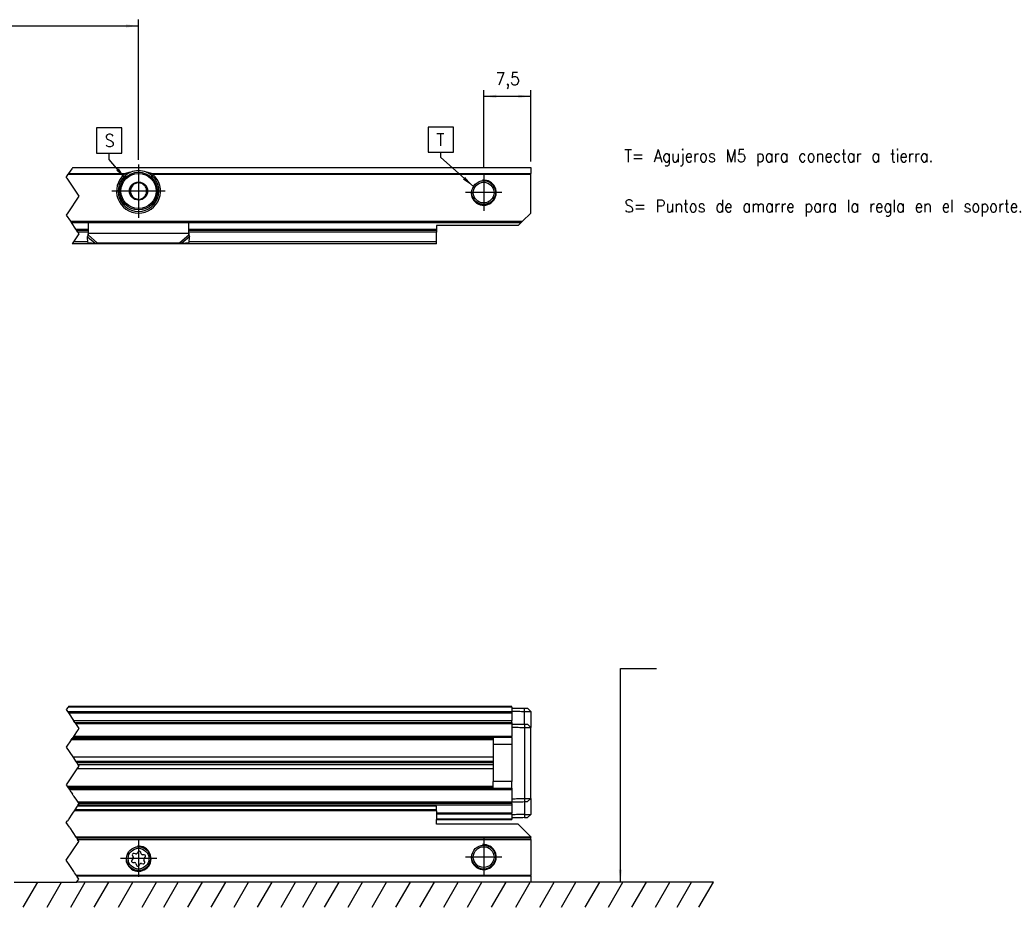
# Model space of a CAD drawing. Header units: millimetres. Extents: x -746 to 1206, y -530 to 959.
# Tile 18 of 46: x -159 to -2, y 205 to 346. Entities that reach past the tile are written whole.
import ezdxf

# ---------------------------------------------------------------- set-up
doc = ezdxf.new("R2010")
doc.units = ezdxf.units.MM
doc.linetypes.add('DOT_CENTER', pattern=[14, 12, -1, 0, -1])
doc.layers.add('1', color=7, linetype='Continuous')
doc.styles.add('CONVERTER_12', font='txt.shx', dxfattribs={"width": 0.9})
doc.dimstyles.new('ME10_DIM_38', dxfattribs={"dimtxt": 2, "dimasz": 2, "dimexe": 1, "dimexo": 1, "dimgap": 1, "dimtad": 1, "dimdsep": 46, "dimtxsty": 'CONVERTER_12', "dimsah": 1, "dimcen": 0.09, "dimclrd": 2, "dimclre": 2, "dimclrt": 2, "dimadec": 0, "dimazin": 0, "dimtfac": 1, "dimtdec": 4, "dimtix": 1, "dimtmove": 0, "dimatfit": 3, "dimfxl": 1, "dimtolj": 1, "dimtzin": 0, "dimarcsym": 0})
doc.dimstyles.new('ME10_DIM_42', dxfattribs={"dimtxt": 2, "dimasz": 2, "dimexe": 1, "dimexo": 1, "dimgap": 1, "dimtad": 1, "dimdsep": 46, "dimtxsty": 'CONVERTER_12', "dimsah": 1, "dimcen": 0.09, "dimclrd": 2, "dimclre": 2, "dimclrt": 2, "dimadec": 0, "dimazin": 0, "dimtfac": 1, "dimtdec": 4, "dimtix": 1, "dimtmove": 0, "dimatfit": 3, "dimfxl": 1, "dimtolj": 1, "dimtzin": 0, "dimarcsym": 0})
doc.dimstyles.get("Standard").update_dxf_attribs({"dimtxt": 0.18, "dimasz": 0.18, "dimexe": 0.18, "dimexo": 0.0625, "dimgap": 0.09, "dimtad": 0, "dimtih": 1, "dimtoh": 1, "dimdec": 4, "dimzin": 0, "dimdsep": 46, "dimtxsty": 'Standard', "dimcen": 0.09, "dimadec": 0, "dimazin": 0, "dimtfac": 1, "dimtdec": 4, "dimtofl": 0, "dimtmove": 0, "dimatfit": 3, "dimfxl": 1, "dimtolj": 1, "dimtzin": 0, "dimarcsym": 0})

# ---------------------------------------------------------------- blocks, each defined once
blk = doc.blocks.new('SOPORTE_SV2-T__7', base_point=(-582.95, 208.55))
at = {"color": 2, "linetype": 'DOT_CENTER'}
for p, q in [((-150.72, 219.9), (-150.96, 219.55)), ((-150.6, 220.09), (-150.72, 219.9)), ((-150.21, 220.67), (-150.6, 220.09)), ((-150.2, 220.69), (-150.21, 220.67)), ((-151.96, 218.05), (-151.76, 218.35)), ((-151.63, 218.55), (-151.76, 218.35)), ((-151.56, 218.65), (-151.63, 218.55)), ((-151.08, 219.37), (-151.56, 218.65)), ((-150.96, 219.55), (-151.08, 219.37)), ((-151.46, 217.3), (-151.96, 218.05)), ((-151.41, 217.23), (-151.46, 217.3)), ((-151.41, 217.23), (-150.43, 215.75)), ((-151.96, 212.05), (-149.96, 215.05)), ((-150.29, 215.55), (-150.43, 215.75)), ((-150.29, 215.55), (-150.16, 215.35)), ((-150.06, 215.2), (-150.16, 215.35)), ((-149.98, 215.07), (-150.06, 215.2)), ((-149.96, 215.05), (-149.98, 215.07)), ((-151.76, 211.75), (-151.96, 212.05)), ((-151.63, 211.55), (-151.76, 211.75)), ((-151.29, 211.05), (-151.63, 211.55)), ((-150.76, 210.25), (-151.29, 211.05)), ((-150.63, 210.05), (-150.76, 210.25)), ((-150.35, 209.63), (-150.63, 210.05)), ((-150.35, 209.63), (-150.26, 209.49)), ((-149.96, 209.05), (-150.26, 209.49)), ((-150.26, 208.61), (-149.96, 209.05)), ((-150.26, 208.61), (-150.29, 208.55))]:
    blk.add_line(p, q, dxfattribs=at)
at = {"color": 3, "linetype": 'Continuous'}
for p, q in [((-92.95, 219.9), (-150.72, 219.9)), ((-92.95, 220.09), (-150.6, 220.09)), ((-92.95, 220.67), (-150.21, 220.67)), ((-77.95, 215.75), (-150.43, 215.75)), ((-150.16, 215.35), (-77.95, 215.35)), ((-77.95, 209.63), (-150.35, 209.63)), ((-77.95, 209.49), (-150.26, 209.49)), ((-150.26, 208.61), (-77.95, 208.61))]:
    blk.add_line(p, q, dxfattribs=at)
at = {"color": 7, "linetype": 'Continuous'}
for p, q in [((-92.95, 220.69), (-150.2, 220.69)), ((-92.95, 220.09), (-92.95, 220.67)), ((-92.95, 219.9), (-92.95, 220.09)), ((-92.95, 219.9), (-92.95, 218.55)), ((-92.95, 217.8), (-92.95, 218.55)), ((-79.95, 217.8), (-92.95, 217.8)), ((-79.95, 217.8), (-79.38, 217.23)), ((-79.38, 217.23), (-77.95, 215.8)), ((-77.95, 215.55), (-150.29, 215.55)), ((-77.95, 215.8), (-77.95, 215.75)), ((-77.95, 215.55), (-77.95, 215.75)), ((-77.95, 215.35), (-77.95, 215.55)), ((-77.95, 215.35), (-77.95, 209.63)), ((-141.34, 212.27), (-141.52, 212.08)), ((-141.43, 212.78), (-141.3, 212.55)), ((-140.91, 213.05), (-141.17, 213.12)), ((-140.53, 213.39), (-140.66, 213.16)), ((-140.03, 213.08), (-140.1, 213.33)), ((-139.55, 212.91), (-139.81, 212.91)), ((-139.47, 211.82), (-139.6, 212.05)), ((-139.56, 212.33), (-139.38, 212.52)), ((-141.35, 211.69), (-141.09, 211.69)), ((-140.87, 211.52), (-140.8, 211.27)), ((-140.37, 211.21), (-140.24, 211.44)), ((-139.98, 211.55), (-139.73, 211.48)), ((-77.95, 209.49), (-77.95, 209.63)), ((-77.95, 209.49), (-77.95, 208.61)), ((-77.95, 208.55), (-150.29, 208.55)), ((-77.95, 208.55), (-77.95, 208.61))]:
    blk.add_line(p, q, dxfattribs=at)
for centre, radius in [((-140.45, 212.3), 1.9), ((-140.45, 212.3), 1.65), ((-85.45, 212.55), 1.9), ((-85.45, 212.55), 1.65)]:
    blk.add_circle(centre, radius, dxfattribs=at)
for centre, start, end in [((-140.33, 213.27), 16.1284, 149.8481), ((-141.35, 211.92), 136.1284, 269.4344), ((-141.23, 212.89), 76.5421, 209.4344), ((-141.5, 212.43), 316.1284, 29.4344), ((-140.86, 213.28), 256.5421, 329.8481), ((-139.81, 213.15), 196.1284, 269.4344), ((-139.4, 212.17), 136.1284, 209.4344), ((-139.55, 212.68), 316.1284, 89.4344), ((-141.09, 211.45), 16.1294, 89.4344), ((-140.57, 211.33), 196.1294, 329.4344), ((-140.04, 211.32), 76.1284, 149.4344), ((-139.67, 211.71), 256.1284, 29.4344)]:
    blk.add_arc(centre, 0.233, start, end, dxfattribs=at)
blk.add_open_spline([(-92.95, 220.67), (-92.95, 220.68), (-92.95, 220.68), (-92.95, 220.69), (-92.95, 220.69)], degree=3, dxfattribs=at)
at = {"layer": '1', "color": 2, "linetype": 'DOT_CENTER'}
for p, q in [((-140.45, 215.2), (-140.45, 209.4)), ((-85.45, 215.45), (-85.45, 209.65)), ((-137.55, 212.3), (-143.35, 212.3)), ((-82.55, 212.55), (-88.35, 212.55))]:
    blk.add_line(p, q, dxfattribs=at)
at = {"layer": '1', "color": 30, "linetype": 'Continuous'}
for centre in [(-140.45, 212.3), (-85.45, 212.55)]:
    blk.add_arc(centre, 2, 175, 95, dxfattribs=at)
blk = doc.blocks.new('REGLA_SV2-820-T__8', base_point=(-579.95, 218.55))
at = {"color": 2, "linetype": 'DOT_CENTER'}
for p, q in [((-151.69, 236.45), (-151.96, 236.05)), ((-151.96, 236.05), (-151.75, 235.73)), ((-151.75, 235.73), (-151.62, 235.55)), ((-151.63, 236.55), (-151.69, 236.45)), ((-151.62, 235.55), (-150.79, 234.29)), ((-150.6, 234.01), (-150.79, 234.29)), ((-150.6, 234.01), (-150.47, 233.81)), ((-150.47, 233.81), (-150.26, 233.5)), ((-150.31, 232.53), (-150.6, 232.09)), ((-150.18, 232.72), (-150.31, 232.53)), ((-150.26, 233.5), (-149.96, 233.05)), ((-150.13, 232.8), (-150.18, 232.72)), ((-150.11, 232.83), (-150.13, 232.8)), ((-149.96, 233.05), (-150.11, 232.83)), ((-151.17, 231.24), (-151.96, 230.05)), ((-151.17, 231.24), (-151.04, 231.44)), ((-150.94, 231.58), (-151.04, 231.44)), ((-150.89, 231.66), (-150.94, 231.58)), ((-150.81, 231.78), (-150.89, 231.66)), ((-150.7, 231.95), (-150.81, 231.78)), ((-150.6, 232.09), (-150.7, 231.95)), ((-151.96, 230.05), (-150.93, 228.5)), ((-150.93, 228.5), (-150.83, 228.35)), ((-150.83, 228.35), (-150.49, 227.84)), ((-150.49, 227.84), (-150.29, 227.55)), ((-150.29, 227.55), (-150.1, 227.26)), ((-150.26, 226.6), (-151.96, 224.05)), ((-150.16, 226.75), (-150.26, 226.6)), ((-149.96, 227.05), (-150.16, 226.75)), ((-150.1, 227.26), (-149.96, 227.05)), ((-151.96, 224.05), (-151.83, 223.86)), ((-151.7, 223.66), (-151.83, 223.86)), ((-151.7, 223.66), (-151.61, 223.52)), ((-151.61, 223.52), (-151.56, 223.44)), ((-151.56, 223.44), (-151.47, 223.32)), ((-151.47, 223.32), (-151.37, 223.16)), ((-151.37, 223.16), (-151.27, 223.01)), ((-151.27, 223.01), (-151.19, 222.89)), ((-151.19, 222.89), (-150.98, 222.57)), ((-150.85, 222.38), (-150.98, 222.57)), ((-150.77, 222.27), (-150.85, 222.38)), ((-150.77, 222.27), (-150.75, 222.23)), ((-150.75, 222.23), (-150.33, 221.6)), ((-150.33, 221.6), (-150.12, 221.29)), ((-150.12, 221.29), (-149.99, 221.09)), ((-150.72, 219.9), (-150.96, 219.55)), ((-150.6, 220.09), (-150.72, 219.9)), ((-150.21, 220.67), (-150.6, 220.09)), ((-150.2, 220.69), (-150.21, 220.67)), ((-150.12, 220.81), (-150.2, 220.69)), ((-150.12, 220.81), (-149.96, 221.05)), ((-149.96, 221.05), (-149.99, 221.09)), ((-151.56, 218.65), (-151.63, 218.55)), ((-151.08, 219.37), (-151.56, 218.65)), ((-150.96, 219.55), (-151.08, 219.37))]:
    blk.add_line(p, q, dxfattribs=at)
at = {"color": 3, "linetype": 'Continuous'}
for p, q in [((-151.75, 235.73), (-80.95, 235.73)), ((-80.95, 236.45), (-151.69, 236.45)), ((-151.62, 235.55), (-80.95, 235.55)), ((-78.93, 235.76), (-78.94, 236.26)), ((-78.93, 233.71), (-78.93, 235.76)), ((-150.79, 234.29), (-80.95, 234.29)), ((-150.47, 233.81), (-80.95, 233.81)), ((-78.93, 233.71), (-78.93, 233.21)), ((-78.93, 233.21), (-78.93, 221.89)), ((-83.95, 231.24), (-151.17, 231.24)), ((-151.04, 231.44), (-83.95, 231.44)), ((-80.95, 231.78), (-150.81, 231.78)), ((-80.95, 230.5), (-80.95, 224.6)), ((-151.83, 223.86), (-83.95, 223.86)), ((-83.95, 223.66), (-151.7, 223.66)), ((-151.47, 223.32), (-80.95, 223.32)), ((-80.95, 221.29), (-150.12, 221.29)), ((-78.93, 221.89), (-78.93, 221.39)), ((-78.93, 221.39), (-78.93, 219.34)), ((-80.95, 220.81), (-150.12, 220.81)), ((-80.95, 219.55), (-92.95, 219.55)), ((-80.95, 219.37), (-92.95, 219.37)), ((-92.95, 218.65), (-80.95, 218.65)), ((-78.93, 219.34), (-78.94, 218.84))]:
    blk.add_line(p, q, dxfattribs=at)
at = {"color": 7, "linetype": 'Continuous'}
for p, q in [((-80.95, 236.55), (-151.63, 236.55)), ((-80.95, 236.45), (-80.95, 236.55)), ((-80.95, 236.45), (-80.95, 236.3)), ((-80.95, 236.3), (-80.95, 235.8)), ((-80.95, 235.8), (-80.95, 235.73)), ((-80.95, 235.73), (-80.95, 235.55)), ((-80.95, 235.55), (-80.95, 234.29)), ((-77.95, 235.75), (-78.45, 236.26)), ((-77.95, 235.75), (-77.95, 233.2)), ((-150.6, 234.01), (-80.95, 234.01)), ((-80.95, 234.01), (-80.95, 234.29)), ((-80.95, 234.01), (-80.95, 233.81)), ((-80.95, 233.81), (-80.95, 233.75)), ((-80.95, 233.75), (-80.95, 233.25)), ((-80.95, 233.25), (-80.95, 231.78)), ((-77.95, 233.2), (-78.45, 233.71)), ((-77.95, 221.9), (-77.95, 233.2)), ((-80.95, 231.58), (-150.94, 231.58)), ((-83.95, 231.58), (-83.95, 230.48)), ((-80.95, 231.58), (-80.95, 231.78)), ((-80.95, 231.58), (-80.95, 230.5)), ((-80.95, 230.5), (-83.95, 230.48)), ((-83.95, 230.48), (-83.95, 224.62)), ((-150.93, 228.5), (-83.95, 228.5)), ((-150.49, 227.84), (-83.95, 227.84)), ((-83.95, 227.55), (-150.29, 227.55)), ((-83.95, 226.6), (-150.26, 226.6)), ((-83.95, 227.26), (-150.1, 227.26)), ((-83.95, 223.52), (-83.95, 224.62)), ((-80.95, 224.6), (-83.95, 224.62)), ((-80.95, 223.52), (-80.95, 224.6)), ((-151.61, 223.52), (-80.95, 223.52)), ((-80.95, 223.52), (-80.95, 223.32)), ((-80.95, 223.32), (-80.95, 221.85)), ((-80.95, 221.85), (-80.95, 221.35)), ((-80.95, 221.35), (-80.95, 221.29)), ((-80.95, 221.09), (-80.95, 221.29)), ((-78.45, 221.39), (-77.95, 221.9)), ((-77.95, 221.9), (-77.95, 219.35)), ((-80.95, 221.09), (-149.99, 221.09)), ((-80.95, 221.09), (-80.95, 220.81)), ((-80.95, 220.81), (-80.95, 219.55)), ((-92.95, 218.55), (-80.95, 218.55)), ((-80.95, 219.37), (-80.95, 219.55)), ((-80.95, 219.37), (-80.95, 219.3)), ((-80.95, 219.3), (-80.95, 218.8)), ((-80.95, 218.8), (-80.95, 218.65)), ((-80.95, 218.65), (-80.95, 218.55)), ((-78.45, 218.84), (-77.95, 219.35))]:
    blk.add_line(p, q, dxfattribs=at)
for points, knots in [([(-80.95, 236.3), (-80.78, 236.3), (-80.45, 236.29), (-79.95, 236.28), (-79.44, 236.27), (-79.1, 236.27), (-78.94, 236.26)], [0, 0, 0, 0, 0.500077, 1.000155, 1.508556, 2.014552, 2.014552, 2.014552, 2.014552]), ([(-80.95, 235.8), (-80.78, 235.8), (-80.45, 235.79), (-79.95, 235.78), (-79.44, 235.77), (-79.1, 235.77), (-78.93, 235.76)], [0, 0, 0, 0, 0.500077, 1.000155, 1.508957, 2.017759, 2.017759, 2.017759, 2.017759]), ([(-78.94, 236.26), (-78.88, 236.26), (-78.76, 236.26), (-78.62, 236.26), (-78.52, 236.26), (-78.47, 236.26), (-78.45, 236.26)], [0, 0, 0, 0, 0.1807145, 0.3443087, 0.4151086, 0.4859085, 0.4859085, 0.4859085, 0.4859085]), ([(-78.93, 235.76), (-78.89, 235.76), (-78.8, 235.76), (-78.63, 235.76), (-78.45, 235.76), (-78.27, 235.75), (-78.14, 235.75), (-78.06, 235.75), (-78, 235.75), (-77.97, 235.75), (-77.95, 235.75), (-77.95, 235.75)], [0, 0, 0, 0, 0.1345824, 0.2669708, 0.4950926, 0.6916023, 0.799075, 0.8835795, 0.9432858, 0.972824, 0.9826853, 0.9826853, 0.9826853, 0.9826853]), ([(-80.95, 233.75), (-80.78, 233.75), (-80.45, 233.74), (-79.95, 233.73), (-79.44, 233.72), (-79.1, 233.72), (-78.93, 233.71)], [0, 0, 0, 0, 0.500077, 1.000155, 1.508957, 2.01776, 2.01776, 2.01776, 2.01776]), ([(-80.95, 233.25), (-80.78, 233.25), (-80.45, 233.24), (-79.95, 233.23), (-79.44, 233.22), (-79.1, 233.22), (-78.93, 233.21)], [0, 0, 0, 0, 0.500077, 1.000155, 1.508957, 2.017759, 2.017759, 2.017759, 2.017759]), ([(-78.93, 233.71), (-78.87, 233.71), (-78.76, 233.71), (-78.62, 233.71), (-78.52, 233.71), (-78.47, 233.71), (-78.45, 233.71)], [0, 0, 0, 0, 0.1759795, 0.3411015, 0.4119006, 0.4826997, 0.4826997, 0.4826997, 0.4826997]), ([(-78.93, 233.21), (-78.89, 233.21), (-78.8, 233.21), (-78.63, 233.21), (-78.45, 233.21), (-78.27, 233.2), (-78.14, 233.2), (-78.06, 233.2), (-78, 233.2), (-77.97, 233.2), (-77.95, 233.2), (-77.95, 233.2)], [0, 0, 0, 0, 0.1345824, 0.2669708, 0.4950926, 0.6916023, 0.799075, 0.8835795, 0.9432858, 0.9728294, 0.9826962, 0.9826962, 0.9826962, 0.9826962]), ([(-80.95, 221.85), (-80.78, 221.85), (-80.45, 221.86), (-79.95, 221.87), (-79.44, 221.88), (-79.1, 221.88), (-78.93, 221.89)], [0, 0, 0, 0, 0.500077, 1.000155, 1.508957, 2.017759, 2.017759, 2.017759, 2.017759]), ([(-80.95, 221.35), (-80.78, 221.35), (-80.45, 221.36), (-79.95, 221.37), (-79.44, 221.38), (-79.1, 221.38), (-78.93, 221.39)], [0, 0, 0, 0, 0.500077, 1.000155, 1.508957, 2.01776, 2.01776, 2.01776, 2.01776]), ([(-78.93, 221.89), (-78.89, 221.89), (-78.8, 221.89), (-78.63, 221.89), (-78.45, 221.89), (-78.27, 221.9), (-78.14, 221.9), (-78.06, 221.9), (-78, 221.9), (-77.97, 221.9), (-77.95, 221.9), (-77.95, 221.9)], [0, 0, 0, 0, 0.1345824, 0.2669708, 0.4950926, 0.6916023, 0.799075, 0.8835795, 0.9432858, 0.9728294, 0.9826962, 0.9826962, 0.9826962, 0.9826962]), ([(-78.93, 221.39), (-78.87, 221.39), (-78.76, 221.39), (-78.62, 221.39), (-78.52, 221.39), (-78.47, 221.39), (-78.45, 221.39)], [0, 0, 0, 0, 0.1771768, 0.3411015, 0.4119006, 0.4826997, 0.4826997, 0.4826997, 0.4826997]), ([(-78.93, 219.34), (-79.1, 219.33), (-79.44, 219.33), (-79.95, 219.32), (-80.45, 219.31), (-80.78, 219.3), (-80.95, 219.3)], [0, 0, 0, 0, 0.508802, 1.017604, 1.517682, 2.017759, 2.017759, 2.017759, 2.017759]), ([(-78.94, 218.84), (-79.1, 218.83), (-79.44, 218.83), (-79.95, 218.82), (-80.45, 218.81), (-80.78, 218.8), (-80.95, 218.8)], [0, 0, 0, 0, 0.505996, 1.014397, 1.514475, 2.014552, 2.014552, 2.014552, 2.014552]), ([(-78.94, 218.84), (-78.87, 218.84), (-78.76, 218.84), (-78.62, 218.84), (-78.52, 218.84), (-78.47, 218.84), (-78.45, 218.84)], [0, 0, 0, 0, 0.1828434, 0.3443087, 0.4151086, 0.4859085, 0.4859085, 0.4859085, 0.4859085]), ([(-78.93, 219.34), (-78.89, 219.34), (-78.8, 219.34), (-78.63, 219.34), (-78.45, 219.34), (-78.27, 219.35), (-78.14, 219.35), (-78.06, 219.35), (-78, 219.35), (-77.97, 219.35), (-77.95, 219.35), (-77.95, 219.35)], [0, 0, 0, 0, 0.1345824, 0.2669708, 0.4950926, 0.6916023, 0.799075, 0.8835795, 0.9432858, 0.972824, 0.9826853, 0.9826853, 0.9826853, 0.9826853])]:
    blk.add_open_spline(points, degree=3, knots=knots, dxfattribs=at)
blk = doc.blocks.new('REGLA_SV2-820-T__10', base_point=(-582.95, 208.55))
for name, p in [('REGLA_SV2-820-T__8', (-579.95, 218.55)), ('SOPORTE_SV2-T__7', (-582.95, 208.55))]:
    blk.add_blockref(name, p)
blk = doc.blocks.new('SOPORTE_SV2-T__56', base_point=(-582.95, 310.28))
at = {"color": 2, "linetype": 'DOT_CENTER'}
for p, q in [((-151.54, 321.48), (-151.05, 322.22)), ((-150.95, 322.36), (-151.05, 322.22)), ((-150.91, 322.42), (-150.95, 322.36)), ((-151.96, 320.85), (-151.64, 321.34)), ((-151.88, 320.72), (-151.96, 320.85)), ((-151.88, 320.72), (-149.96, 317.85)), ((-151.54, 321.48), (-151.64, 321.34)), ((-149.96, 317.85), (-151.71, 315.22)), ((-151.71, 315.22), (-151.96, 314.85)), ((-151.96, 314.85), (-151.31, 313.87)), ((-151.31, 313.87), (-151.18, 313.67)), ((-151.18, 313.67), (-150.48, 312.62)), ((-150.48, 312.62), (-150.34, 312.42)), ((-150.15, 312.13), (-150.34, 312.42)), ((-149.96, 311.85), (-150.82, 310.57)), ((-150.15, 312.13), (-149.96, 311.85)), ((-150.82, 310.57), (-151.01, 310.28))]:
    blk.add_line(p, q, dxfattribs=at)
at = {"color": 3, "linetype": 'Continuous'}
for p, q in [((-77.95, 322.36), (-150.95, 322.36)), ((-151.64, 321.34), (-142.72, 321.34)), ((-151.54, 321.48), (-142.44, 321.48)), ((-138.46, 321.48), (-77.95, 321.48)), ((-138.18, 321.34), (-77.95, 321.34)), ((-151.31, 313.87), (-79.25, 313.87)), ((-150.48, 312.62), (-148.45, 312.62)), ((-132.45, 312.62), (-92.95, 312.62)), ((-148.45, 312.13), (-150.15, 312.13)), ((-148.56, 311.38), (-147.37, 310.36)), ((-132.45, 311.93), (-148.45, 311.93)), ((-148.45, 311.64), (-147.04, 310.43)), ((-132.45, 311.64), (-133.86, 310.43)), ((-132.34, 311.38), (-133.53, 310.36)), ((-92.95, 312.13), (-132.45, 312.13)), ((-148.54, 310.57), (-150.82, 310.57)), ((-92.95, 310.57), (-132.36, 310.57))]:
    blk.add_line(p, q, dxfattribs=at)
at = {"color": 7, "linetype": 'Continuous'}
for p, q in [((-150.91, 322.42), (-77.95, 322.42)), ((-77.95, 322.42), (-77.95, 322.36)), ((-77.95, 322.36), (-77.95, 321.48)), ((-142.44, 320.92), (-142.8, 320.92)), ((-140.92, 319.88), (-140.63, 320.1)), ((-140.63, 320.1), (-140.3, 319.96)), ((-138.1, 320.92), (-138.46, 320.92)), ((-77.95, 321.34), (-77.95, 321.48)), ((-77.95, 315.17), (-77.95, 321.34)), ((-141.78, 319.23), (-141.49, 319.45)), ((-141.73, 318.87), (-141.78, 319.23)), ((-139.64, 319.68), (-139.3, 319.54)), ((-139.3, 319.54), (-139.25, 319.18)), ((-141.6, 317.8), (-141.65, 318.16)), ((-141.26, 317.66), (-141.6, 317.8)), ((-140.27, 317.24), (-140.6, 317.38)), ((-139.98, 317.46), (-140.27, 317.24)), ((-139.12, 318.11), (-139.41, 317.89)), ((-139.17, 318.47), (-139.12, 318.11)), ((-79.25, 313.87), (-79.45, 313.67)), ((-79.25, 313.87), (-77.95, 315.17)), ((-151.18, 313.67), (-79.45, 313.67)), ((-150.34, 312.42), (-148.45, 312.42)), ((-148.45, 311.95), (-148.45, 313.67)), ((-132.45, 311.95), (-132.45, 313.67)), ((-132.45, 312.42), (-92.95, 312.42)), ((-79.95, 313.17), (-92.95, 313.17)), ((-92.95, 313.17), (-92.95, 312.62)), ((-92.95, 312.62), (-92.95, 312.42)), ((-92.95, 312.42), (-92.95, 312.13)), ((-79.95, 313.17), (-79.45, 313.67)), ((-148.56, 311.38), (-148.51, 311.55)), ((-148.54, 310.49), (-148.56, 311.38)), ((-148.45, 311.93), (-148.45, 311.95)), ((-148.45, 311.64), (-148.45, 311.93)), ((-132.45, 311.93), (-132.45, 311.95)), ((-132.45, 311.64), (-132.45, 311.93)), ((-132.39, 311.55), (-132.34, 311.38)), ((-132.36, 310.49), (-132.34, 311.38)), ((-92.95, 310.57), (-92.95, 312.13)), ((-92.95, 310.28), (-151.01, 310.28)), ((-148.54, 310.49), (-147.37, 310.36)), ((-147.04, 310.43), (-133.86, 310.43)), ((-133.53, 310.36), (-132.36, 310.49)), ((-92.95, 310.28), (-92.95, 310.57))]:
    blk.add_line(p, q, dxfattribs=at)
for centre, radius in [((-140.45, 318.67), 3), ((-140.45, 318.67), 1.45), ((-85.45, 318.42), 1.9), ((-140.45, 318.67), 0.05), ((-85.45, 318.42), 1.65)]:
    blk.add_circle(centre, radius, dxfattribs=at)
at = {"color": 3, "linetype": 'Continuous'}
blk.add_circle((-140.45, 318.67), 2.8, dxfattribs=at)
at = {"color": 7, "linetype": 'Continuous'}
for radius, start, end in [(3.25, 112.6199, 67.3801), (3.25, 67.3801, 112.6199), (3.5, 130.3552, 49.6448), (1.3, 171.2763, 203.161), (1.3, 143.161, 171.2763), (1.3, 111.2763, 143.161), (1.3, 83.161, 111.2763), (1.3, 51.2763, 83.161), (1.3, 23.161, 51.2763), (1.3, 351.2763, 23.161), (1.3, 203.161, 231.2763), (1.3, 231.2763, 263.161), (1.3, 291.2763, 323.161), (1.3, 323.161, 351.2763)]:
    blk.add_arc((-140.45, 318.67), radius, start, end, dxfattribs=at)
for points, knots in [([(-141.7, 321.67), (-141.76, 321.66), (-141.89, 321.63), (-142.07, 321.59), (-142.26, 321.54), (-142.38, 321.5), (-142.44, 321.48)], [0, 0, 0, 0, 0.1913805, 0.384016, 0.573018, 0.7635471, 0.7635471, 0.7635471, 0.7635471]), ([(-138.46, 321.48), (-138.52, 321.5), (-138.64, 321.54), (-138.83, 321.59), (-139.01, 321.63), (-139.14, 321.66), (-139.2, 321.67)], [0, 0, 0, 0, 0.1903328, 0.3787731, 0.5717509, 0.763547, 0.763547, 0.763547, 0.763547]), ([(-142.44, 321.48), (-142.46, 321.47), (-142.51, 321.45), (-142.57, 321.43), (-142.62, 321.4), (-142.65, 321.38), (-142.69, 321.36), (-142.71, 321.35), (-142.72, 321.34)], [0, 0, 0, 0, 0.0793997, 0.1547809, 0.1953428, 0.2336516, 0.2752958, 0.3133326, 0.3133326, 0.3133326, 0.3133326]), ([(-138.18, 321.34), (-138.19, 321.35), (-138.22, 321.36), (-138.25, 321.38), (-138.28, 321.4), (-138.32, 321.43), (-138.38, 321.45), (-138.43, 321.47), (-138.46, 321.48)], [0, 0, 0, 0, 0.0423093, 0.0796464, 0.1151218, 0.1585165, 0.2234842, 0.3133304, 0.3133304, 0.3133304, 0.3133304]), ([(-148.56, 311.38), (-148.55, 311.4), (-148.53, 311.44), (-148.5, 311.51), (-148.48, 311.57), (-148.46, 311.62), (-148.45, 311.64)], [0, 0, 0, 0, 0.0660342, 0.1356749, 0.2077706, 0.2833141, 0.2833141, 0.2833141, 0.2833141]), ([(-148.51, 311.55), (-148.5, 311.58), (-148.48, 311.65), (-148.46, 311.76), (-148.45, 311.86), (-148.45, 311.92), (-148.45, 311.95)], [0, 0, 0, 0, 0.1071939, 0.2105801, 0.3198859, 0.4089232, 0.4089232, 0.4089232, 0.4089232]), ([(-132.45, 311.95), (-132.45, 311.92), (-132.45, 311.85), (-132.43, 311.76), (-132.42, 311.65), (-132.4, 311.59), (-132.39, 311.55)], [0, 0, 0, 0, 0.1026304, 0.1983419, 0.2932183, 0.4089219, 0.4089219, 0.4089219, 0.4089219]), ([(-132.34, 311.38), (-132.35, 311.4), (-132.37, 311.44), (-132.4, 311.51), (-132.42, 311.57), (-132.44, 311.62), (-132.45, 311.64)], [0, 0, 0, 0, 0.0660342, 0.1356749, 0.2077706, 0.2833141, 0.2833141, 0.2833141, 0.2833141]), ([(-147.37, 310.36), (-147.34, 310.36), (-147.28, 310.37), (-147.2, 310.39), (-147.12, 310.41), (-147.06, 310.42), (-147.04, 310.43)], [0, 0, 0, 0, 0.083534, 0.1670936, 0.2491987, 0.3386073, 0.3386073, 0.3386073, 0.3386073]), ([(-133.86, 310.43), (-133.84, 310.42), (-133.78, 310.41), (-133.7, 310.39), (-133.61, 310.37), (-133.56, 310.36), (-133.53, 310.36)], [0, 0, 0, 0, 0.0858283, 0.1715137, 0.2588192, 0.3386073, 0.3386073, 0.3386073, 0.3386073])]:
    blk.add_open_spline(points, degree=3, knots=knots, dxfattribs=at)
at = {"layer": '1', "color": 2, "linetype": 'DOT_CENTER'}
for p, q in [((-140.45, 322.92), (-140.45, 314.42)), ((-140.45, 322.67), (-140.45, 314.67)), ((-85.45, 321.32), (-85.45, 315.52)), ((-136.2, 318.67), (-144.7, 318.67)), ((-136.45, 318.67), (-144.45, 318.67)), ((-82.55, 318.42), (-88.35, 318.42))]:
    blk.add_line(p, q, dxfattribs=at)
at = {"layer": '1', "color": 30, "linetype": 'Continuous'}
blk.add_arc((-85.45, 318.42), 2, 175, 95, dxfattribs=at)
blk.add_arc((-85.45, 318.42), 2, 175, 95, dxfattribs=at)
blk = doc.blocks.new('*D102')
at = {"layer": '1', "color": 2, "linetype": 'Continuous'}
for p, q in [((-318.45, 322.32), (-318.45, 345.98)), ((-140.45, 323.67), (-140.45, 345.98)), ((-318.45, 344.98), (-140.45, 344.98))]:
    blk.add_line(p, q, dxfattribs=at)
at = {"layer": '1', "color": 2}
for points in [[(-316.45, 345.24), (-316.45, 344.71), (-318.45, 344.98)], [(-142.45, 344.71), (-142.45, 345.24), (-140.45, 344.98)]]:
    blk.add_solid(points, dxfattribs=at)
at = {"layer": '1', "color": 2, "insert": (-252.18, 345.98), "char_height": 2, "attachment_point": 7, "rotation": 0.0001, "line_spacing_factor": 0.60024, "style": 'CONVERTER_12'}
blk.add_mtext('400', dxfattribs=at)
blk = doc.blocks.new('*D106')
at = {"layer": '1', "color": 2, "linetype": 'Continuous'}
for p, q in [((-85.45, 322.32), (-85.45, 334.76)), ((-77.95, 323.36), (-77.95, 334.76)), ((-77.95, 333.76), (-85.45, 333.76))]:
    blk.add_line(p, q, dxfattribs=at)
at = {"layer": '1', "color": 2}
for points in [[(-83.45, 334.03), (-83.45, 333.5), (-85.45, 333.76)], [(-79.95, 333.5), (-79.95, 334.03), (-77.95, 333.76)]]:
    blk.add_solid(points, dxfattribs=at)
at = {"layer": '1', "color": 2, "insert": (-83.55, 334.96), "char_height": 2, "attachment_point": 7, "rotation": 0.0001, "line_spacing_factor": 0.60024, "style": 'CONVERTER_12'}
blk.add_mtext('7,5', dxfattribs=at)
blk = doc.blocks.new('Bottom2', base_point=(-495.45, 222.55))
at = {"layer": '1', "color": 2, "linetype": 'Continuous'}
for p, q in [((-160.295, 208.55), (-150.295, 208.55)), ((-158.817, 204.55), (-156.507, 208.55)), ((-155.032, 204.55), (-152.723, 208.55)), ((-151.247, 204.55), (-148.938, 208.55)), ((-147.506, 204.55), (-145.197, 208.55)), ((-143.665, 204.55), (-141.355, 208.55)), ((-139.88, 204.55), (-137.571, 208.55)), ((-136.42, 204.55), (-134.111, 208.55)), ((-132.579, 204.55), (-130.27, 208.55)), ((-128.871, 204.55), (-126.562, 208.55)), ((-125.212, 204.55), (-122.903, 208.55)), ((-121.471, 204.55), (-119.161, 208.55)), ((-117.729, 204.55), (-115.42, 208.55)), ((-114.269, 204.55), (-111.96, 208.55)), ((-110.809, 204.55), (-108.5, 208.55)), ((-107.068, 204.55), (-104.759, 208.55)), ((-103.227, 204.55), (-100.917, 208.55)), ((-99.442, 204.55), (-97.133, 208.55)), ((-95.601, 204.55), (-93.292, 208.55)), ((-91.816, 204.55), (-89.507, 208.55)), ((-88.032, 204.55), (-85.722, 208.55)), ((-84.191, 204.55), (-81.881, 208.55)), ((-80.349, 204.55), (-78.04, 208.55)), ((-48.844, 208.55), (-77.95, 208.55)), ((-76.508, 204.55), (-74.199, 208.55)), ((-73.048, 204.55), (-70.739, 208.55)), ((-69.264, 204.55), (-66.954, 208.55)), ((-65.556, 204.55), (-63.247, 208.55)), ((-61.815, 204.55), (-59.505, 208.55)), ((-58.073, 204.55), (-55.764, 208.55)), ((-54.613, 204.55), (-52.304, 208.55)), ((-51.153, 204.55), (-48.844, 208.55))]:
    blk.add_line(p, q, dxfattribs=at)
at = {"layer": '1', "color": 2}
blk.add_solid([(-63.927, 210.55), (-63.4, 210.55), (-63.663, 208.55)], dxfattribs=at)
blk.add_blockref('REGLA_SV2-820-T__10', (-582.95, 208.55))
at = {"layer": '1', "color": 2, "linetype": 'Continuous', "has_arrowhead": 0}
blk.add_leader([(-63.663, 208.55), (-63.663, 242.614), (-57.891, 242.614)], dimstyle='Standard', dxfattribs=at)
blk = doc.blocks.new('Top2', base_point=(-495.45, 316.35))
at = {"layer": '1', "color": 2}
for points in [[(-147.126, 328.722), (-147.126, 324.722), (-143.126, 324.722), (-143.126, 328.722)], [(-94.269, 328.855), (-94.269, 324.855), (-90.269, 324.855), (-90.269, 328.855)]]:
    blk.add_lwpolyline(points, close=True, dxfattribs=at)
for points in [[(-143.985, 321.944), (-143.58, 322.281), (-142.5, 320.577)], [(-88.755, 320.52), (-88.406, 320.913), (-87.085, 319.388)]]:
    blk.add_solid(points, dxfattribs=at)
blk.add_blockref('SOPORTE_SV2-T__56', (-582.95, 310.279))
at = {"layer": '1', "color": 2, "style": 'CONVERTER_12', "width": 0.9}
for s, p in [('S', (-145.826, 325.722)), ('T', (-92.969, 325.855))]:
    blk.add_text(s, height=2, dxfattribs=at).set_placement(p)
at = {"layer": '1', "color": 2, "insert": (-63.011, 314.621), "char_height": 2, "attachment_point": 7, "line_spacing_factor": 1.20048, "style": 'CONVERTER_12'}
blk.add_mtext('T= Agujeros M5 para conectar a tierra. \\P \\PS= Puntos de amarre para la regla en el soporte.', dxfattribs=at)
at = {"layer": '1'}
for base, p1, p2, dimstyle, picture, middle in [((-318.45, 344.975), (-140.45, 322.671), (-318.45, 321.321), 'ME10_DIM_38', '*D102', (-249.776, 346.975)), ((-77.95, 333.763), (-85.45, 321.321), (-77.95, 322.362), 'ME10_DIM_42', '*D106', (-81.7, 335.863))]:
    dim = blk.add_linear_dim(base=base, p1=p1, p2=p2, dimstyle=dimstyle, dxfattribs=at)
    dim.commit()
    dim.dimension.update_dxf_attribs({"geometry": picture, "text_midpoint": middle, "text_rotation": 0.00014})
at = {"layer": '1', "color": 2, "linetype": 'Continuous', "has_arrowhead": 0}
for points in [[(-87.085, 319.388), (-92.269, 323.993), (-92.269, 324.855)], [(-142.5, 320.577), (-145.126, 323.721), (-145.126, 324.722)]]:
    blk.add_leader(points, dimstyle='Standard', dxfattribs=at)

msp = doc.modelspace()

# ---------------------------------------------------------------- block references
for name, p in [('Top2', (-495.45, 316.35)), ('Bottom2', (-495.45, 222.55))]:
    msp.add_blockref(name, p)

doc.saveas('drawing.dxf')
